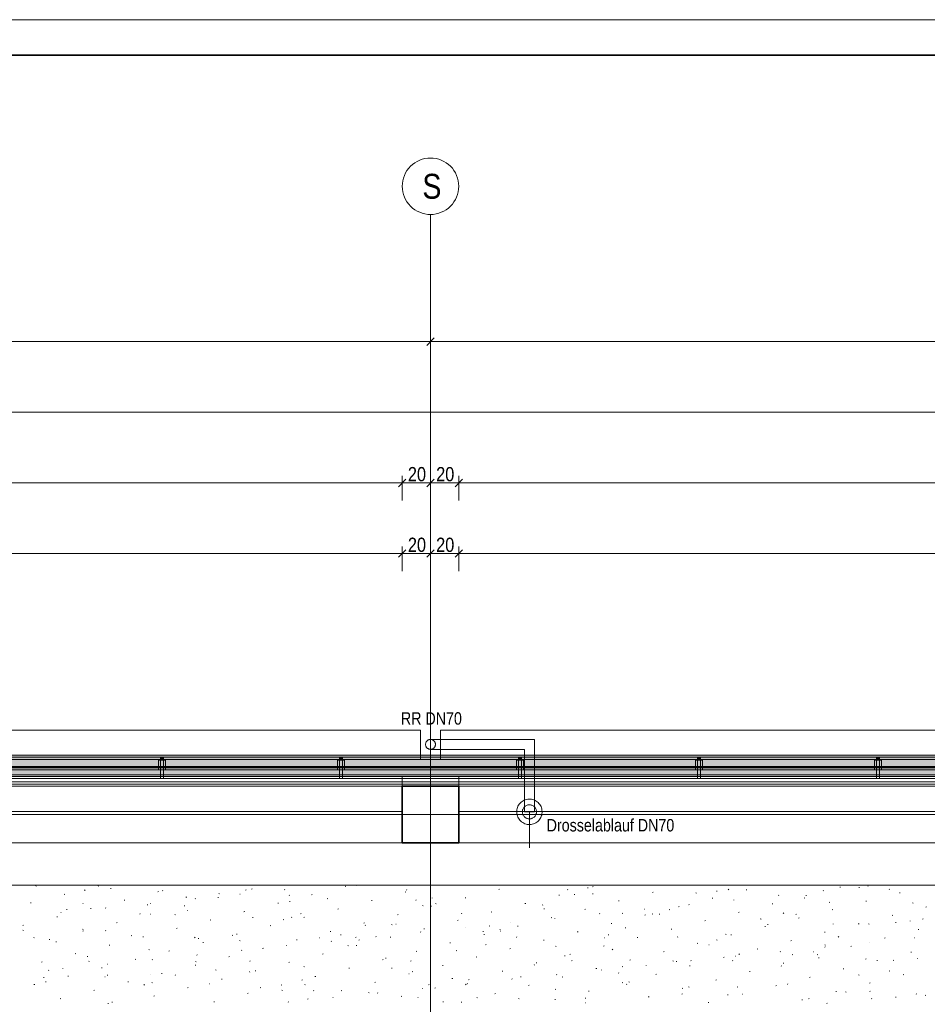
# Model space of a CAD drawing. Extents: x -743 to 300, y 62 to 1112.
# Tile 129 of 179: x -363 to -235, y 973 to 1112. Entities that reach past the tile are written whole.
import ezdxf
from ezdxf.lldxf.tags import DXFTag

# ---------------------------------------------------------------- set-up
doc = ezdxf.new("R2010")
doc.units = 0
doc.layers.get('0').update_dxf_attribs({"lineweight": 13})
for name, color, linetype, lineweight, true_color in [('30 -33 Aussenwände- 3 Aussenstützen', 7, 'Continuous', 50, 0x0000dd), ('30 -33 Aussenwände- 7 Fassade_ Elemente', 7, 'Continuous', 9, 0x00aacc), ('30 -34 Innenwände- 6 Elemente', 7, 'Continuous', 9, 0xff6633), ('30 -35 Decken- 1 Konstruktion-Träger- Stahlbeton', 7, 'Continuous', 13, 0x33aa00), ('30 -36 Dächer- 3 Dachbeläge', 7, 'Continuous', 15, 0x9999ff), ('30 -36 Dächer- 4 Dachbekleidungen', 7, 'Continuous', 9, 0xccccff), ('60- 61 allgemeine Ausstattung- 4 Terrassen', 9, 'Continuous', 9, 0x808080), ('70 -72 Beschriftung- 1 Beschriftung allgemein', 7, 'Continuous', 9, 0xff6633), ('70 -76 Bemaßung- 2 Allgemein', 9, 'Continuous', 5, 0x808080)]:
    doc.layers.add(name, color=color, linetype=linetype, lineweight=lineweight, true_color=true_color)
for name, color, linetype, lineweight in [('40 -41 Abwasser_Wasser_Gas- 1 Abwasser + sanitäre Anlagen', 7, 'Continuous', 9), ('40 -41 Abwasser_Wasser_Gas- 2 Wasser-1', 7, 'Continuous', 15), ('70 -71 Achsen- 1 Gebäudeachsen', 7, 'STRICHPUNKT2-A06CPV7LL0', 18), ('iwb_Plankopf Rahmen', 7, 'Continuous', 35), ('Keine-A06CPV7KL0', 7, 'Continuous', 9)]:
    doc.layers.add(name, color=color, linetype=linetype, lineweight=lineweight)
doc.styles.get("Standard").update_dxf_attribs({"font": 'ARIALN.TTF'})
tags = doc.linetypes.add('grob-A06CPV7GL0', pattern=[14, 3, -8, 3]).pattern_tags.tags
tags[8:9] = [DXFTag(74, 4), DXFTag(75, 0), DXFTag(340, '0'), DXFTag(46, 0.0), DXFTag(50, 0.0), DXFTag(44, 0.0), DXFTag(45, 0.0)]
tags[6:7] = [DXFTag(74, 4), DXFTag(75, 0), DXFTag(340, '0'), DXFTag(46, 0.0), DXFTag(50, 0.0), DXFTag(44, 0.0), DXFTag(45, 0.0)]
tags[4:5] = [DXFTag(74, 4), DXFTag(75, 0), DXFTag(340, '0'), DXFTag(46, 0.0), DXFTag(50, 0.0), DXFTag(44, 0.0), DXFTag(45, 0.0)]
tags = doc.linetypes.add('STRICHPUNKT2-A06CPV7LL0', pattern=[12.7, 6.35, -3.175, 0, -3.175]).pattern_tags.tags
tags[10:11] = [DXFTag(74, 4), DXFTag(75, 0), DXFTag(340, '0'), DXFTag(46, 0.0), DXFTag(50, 0.0), DXFTag(44, 0.0), DXFTag(45, 0.0)]
tags[8:9] = [DXFTag(74, 4), DXFTag(75, 0), DXFTag(340, '0'), DXFTag(46, 0.0), DXFTag(50, 0.0), DXFTag(44, 0.0), DXFTag(45, 0.0)]
tags[6:7] = [DXFTag(74, 4), DXFTag(75, 0), DXFTag(340, '0'), DXFTag(46, 0.0), DXFTag(50, 0.0), DXFTag(44, 0.0), DXFTag(45, 0.0)]
tags[4:5] = [DXFTag(74, 4), DXFTag(75, 0), DXFTag(340, '0'), DXFTag(46, 0.0), DXFTag(50, 0.0), DXFTag(44, 0.0), DXFTag(45, 0.0)]

# ---------------------------------------------------------------- blocks, each defined once
blk = doc.blocks.new('Referenz-A06CPV7ML0')
at = {"layer": '30 -33 Aussenwände- 3 Aussenstützen', "color": 0, "linetype": 'Continuous', "lineweight": 35, "ltscale": 0.35}
for p, q in [((-300.85, 1003.91), (-308.85, 1003.91)), ((-308.85, 1003.91), (-308.85, 995.91)), ((-300.85, 995.91), (-300.85, 1003.91)), ((-308.85, 995.91), (-300.85, 995.91))]:
    blk.add_line(p, q, dxfattribs=at)
at = {"layer": '30 -33 Aussenwände- 3 Aussenstützen', "color": 0, "lineweight": 9}
for p, q in [((-304.85, 1000.91), (-304.85, 998.91)), ((-305.85, 999.91), (-303.85, 999.91))]:
    blk.add_line(p, q, dxfattribs=at)
at = {"layer": '30 -33 Aussenwände- 7 Fassade_ Elemente', "color": 0, "linetype": 'Continuous', "ltscale": 0.13}
for p, q in [((-455.45, 1011.85), (-306.25, 1011.85)), ((-455.45, 1011.85), (-306.25, 1011.85)), ((-306.25, 1011.85), (-306.25, 1008.31)), ((-306.25, 1011.85), (-306.25, 1007.71)), ((-303.45, 1011.85), (-154.25, 1011.85)), ((-303.45, 1008.31), (-303.45, 1011.85)), ((-303.45, 1011.85), (-154.25, 1011.85)), ((-303.45, 1007.71), (-303.45, 1011.85)), ((-306.25, 1008.31), (-455.45, 1008.31)), ((-154.25, 1008.31), (-303.45, 1008.31)), ((-601.05, 1007.71), (76.46, 1007.71)), ((-306.25, 1007.71), (-455.45, 1007.71)), ((-154.25, 1007.71), (-303.45, 1007.71))]:
    blk.add_line(p, q, dxfattribs=at)
at = {"layer": '30 -34 Innenwände- 6 Elemente', "color": 0, "linetype": 'Continuous', "ltscale": 0.13}
for p, q in [((76.46, 1007.71), (-601.05, 1007.71)), ((-601.05, 1005.51), (76.46, 1005.51)), ((76.46, 1004.51), (-601.05, 1004.51)), ((-601.05, 1003.91), (76.46, 1003.91))]:
    blk.add_line(p, q, dxfattribs=at)
at = {"layer": '30 -35 Decken- 1 Konstruktion-Träger- Stahlbeton', "color": 0, "linetype": 'grob-A06CPV7GL0', "lineweight": -2, "ltscale": 0.13}
for p, q in [((-452.85, 1003.91), (-308.85, 1003.91)), ((-300.85, 1003.91), (-156.85, 1003.91)), ((-452.85, 1000.31), (-308.85, 1000.31)), ((-300.85, 1000.31), (-156.85, 1000.31))]:
    blk.add_line(p, q, dxfattribs=at)
at = {"layer": '30 -35 Decken- 1 Konstruktion-Träger- Stahlbeton', "color": 0, "lineweight": 35}
for p, q in [((-308.85, 1003.91), (-308.85, 1000.31)), ((-300.85, 1003.91), (-300.85, 1000.31))]:
    blk.add_line(p, q, dxfattribs=at)
at = {"layer": '30 -36 Dächer- 3 Dachbeläge', "color": 0, "linetype": 'Continuous', "ltscale": 0.15}
for p, q in [((76.46, 1008.31), (-600.45, 1008.31)), ((-600.45, 1005.31), (76.46, 1005.31))]:
    blk.add_line(p, q, dxfattribs=at)
at = {"layer": '30 -36 Dächer- 3 Dachbeläge', "color": 0, "lineweight": 9}
for p, q in [((-343.05, 1007.61), (-343.05, 1008.01)), ((-342.65, 1008.01), (-342.65, 1007.61)), ((-317.72, 1007.61), (-317.72, 1008.01)), ((-317.32, 1008.01), (-317.32, 1007.61)), ((-292.39, 1007.61), (-292.39, 1008.01)), ((-291.99, 1008.01), (-291.99, 1007.61)), ((-267.05, 1007.61), (-267.05, 1008.01)), ((-266.65, 1008.01), (-266.65, 1007.61)), ((-241.72, 1007.61), (-241.72, 1008.01)), ((-241.32, 1008.01), (-241.32, 1007.61)), ((-342.65, 1007.61), (-343.05, 1007.61)), ((-317.32, 1007.61), (-317.72, 1007.61)), ((-291.99, 1007.61), (-292.39, 1007.61)), ((-266.65, 1007.61), (-267.05, 1007.61)), ((-241.32, 1007.61), (-241.72, 1007.61))]:
    blk.add_line(p, q, dxfattribs=at)
at = {"layer": '30 -36 Dächer- 3 Dachbeläge', "color": 0, "lineweight": 0}
for points in [[(-600.45, 1005.31), (-600.45, 1008.31), (76.46, 1006.98)], [(76.46, 1006.98), (-600.45, 1008.31), (76.46, 1008.31)], [(-343.05, 1007.61), (-342.65, 1007.61), (-343.05, 1008.01)], [(-343.05, 1008.01), (-342.65, 1007.61), (-342.65, 1008.01)], [(-317.72, 1007.61), (-317.32, 1007.61), (-317.72, 1008.01)], [(-317.72, 1008.01), (-317.32, 1007.61), (-317.32, 1008.01)], [(-292.39, 1007.61), (-291.99, 1007.61), (-292.39, 1008.01)], [(-292.39, 1008.01), (-291.99, 1007.61), (-291.99, 1008.01)], [(-267.05, 1007.61), (-266.65, 1007.61), (-267.05, 1008.01)], [(-267.05, 1008.01), (-266.65, 1007.61), (-266.65, 1008.01)], [(-241.72, 1007.61), (-241.32, 1007.61), (-241.72, 1008.01)], [(-241.72, 1008.01), (-241.32, 1007.61), (-241.32, 1008.01)], [(-600.45, 1005.31), (76.46, 1006.98), (76.46, 1005.31)]]:
    blk.add_solid(points, dxfattribs=at)
at = {"layer": '30 -36 Dächer- 4 Dachbekleidungen', "color": 0, "linetype": 'Continuous', "ltscale": 0.13}
for p, q in [((76.46, 1008.01), (-600.45, 1008.01)), ((-343.35, 1006.21), (-343.35, 1007.61)), ((-343.35, 1007.61), (-343.05, 1007.61)), ((-342.65, 1007.61), (-343.05, 1007.61)), ((-343.05, 1007.61), (-343.05, 1006.21)), ((-342.65, 1006.21), (-342.65, 1007.61)), ((-342.35, 1007.61), (-342.65, 1007.61)), ((-342.35, 1006.21), (-342.35, 1007.61)), ((-318.02, 1006.21), (-318.02, 1007.61)), ((-318.02, 1007.61), (-317.72, 1007.61)), ((-317.32, 1007.61), (-317.72, 1007.61)), ((-317.72, 1007.61), (-317.72, 1006.21)), ((-317.32, 1006.21), (-317.32, 1007.61)), ((-317.02, 1007.61), (-317.32, 1007.61)), ((-317.02, 1006.21), (-317.02, 1007.61)), ((-292.69, 1006.21), (-292.69, 1007.61)), ((-292.69, 1007.61), (-292.39, 1007.61)), ((-291.99, 1007.61), (-292.39, 1007.61)), ((-292.39, 1007.61), (-292.39, 1006.21)), ((-291.99, 1006.21), (-291.99, 1007.61)), ((-291.69, 1007.61), (-291.99, 1007.61)), ((-291.69, 1006.21), (-291.69, 1007.61)), ((-267.35, 1006.21), (-267.35, 1007.61)), ((-267.35, 1007.61), (-267.05, 1007.61)), ((-266.65, 1007.61), (-267.05, 1007.61)), ((-267.05, 1007.61), (-267.05, 1006.21)), ((-266.65, 1006.21), (-266.65, 1007.61)), ((-266.35, 1007.61), (-266.65, 1007.61)), ((-266.35, 1006.21), (-266.35, 1007.61)), ((-242.02, 1006.21), (-242.02, 1007.61)), ((-242.02, 1007.61), (-241.72, 1007.61)), ((-241.32, 1007.61), (-241.72, 1007.61)), ((-241.72, 1007.61), (-241.72, 1006.21)), ((-241.32, 1006.21), (-241.32, 1007.61)), ((-241.02, 1007.61), (-241.32, 1007.61)), ((-241.02, 1006.21), (-241.02, 1007.61)), ((-600.45, 1006.21), (76.46, 1006.21)), ((-343.05, 1005.01), (-343.05, 1006.21)), ((-342.65, 1006.21), (-342.65, 1005.01)), ((-317.72, 1005.01), (-317.72, 1006.21)), ((-317.32, 1006.21), (-317.32, 1005.01)), ((-292.39, 1005.01), (-292.39, 1006.21)), ((-291.99, 1006.21), (-291.99, 1005.01)), ((-267.05, 1005.01), (-267.05, 1006.21)), ((-266.65, 1006.21), (-266.65, 1005.01)), ((-241.72, 1005.01), (-241.72, 1006.21)), ((-241.32, 1006.21), (-241.32, 1005.01)), ((76.46, 1005.01), (-600.45, 1005.01)), ((-600.45, 1004.21), (76.46, 1004.21)), ((-342.65, 1005.01), (-343.05, 1005.01)), ((-317.32, 1005.01), (-317.72, 1005.01)), ((-291.99, 1005.01), (-292.39, 1005.01)), ((-266.65, 1005.01), (-267.05, 1005.01)), ((-241.32, 1005.01), (-241.72, 1005.01))]:
    blk.add_line(p, q, dxfattribs=at)
at = {"layer": '40 -41 Abwasser_Wasser_Gas- 1 Abwasser + sanitäre Anlagen', "color": 0, "linetype": 'grob-A06CPV7GL0', "ltscale": 0.13}
for p, q in [((-290.15, 1010.53), (-304.85, 1010.53)), ((-304.85, 1010.53), (-304.85, 1009.13)), ((-290.15, 1000.29), (-290.15, 1010.53)), ((-304.85, 1009.13), (-291.55, 1009.13)), ((-291.55, 1009.13), (-291.55, 1000.29)), ((-291.55, 1001), (-291.55, 1006.35)), ((-290.15, 1001), (-290.15, 1006.35)), ((-291.55, 1000.29), (-290.15, 1000.29)), ((-290.85, 995.2), (-290.85, 1000.29))]:
    blk.add_line(p, q, dxfattribs=at)
at = {"layer": '40 -41 Abwasser_Wasser_Gas- 1 Abwasser + sanitäre Anlagen', "color": 0, "linetype": 'Continuous', "lineweight": 5, "ltscale": 0.13}
for p, q in [((-290.85, 1000.29), (-290.87, 1000.23)), ((-290.87, 1000.23), (-290.84, 1000.23)), ((-290.84, 1000.23), (-290.85, 1000.29))]:
    blk.add_line(p, q, dxfattribs=at)
at = {"layer": '40 -41 Abwasser_Wasser_Gas- 1 Abwasser + sanitäre Anlagen', "color": 0, "lineweight": 0}
for points in [[(-290.85, 1000.29), (-290.87, 1000.23), (-290.85, 1000.23)], [(-290.85, 1000.29), (-290.85, 1000.23), (-290.84, 1000.23)]]:
    blk.add_solid(points, dxfattribs=at)
at = {"layer": '40 -41 Abwasser_Wasser_Gas- 2 Wasser-1', "color": 0, "linetype": 'Continuous', "ltscale": 0.15}
for p, q in [((-305.55, 1009.92), (-305.53, 1009.99)), ((-305.55, 1009.92), (-305.53, 1009.99)), ((-305.55, 1009.85), (-305.55, 1009.92)), ((-305.55, 1009.85), (-305.55, 1009.92)), ((-305.55, 1009.79), (-305.55, 1009.85)), ((-305.55, 1009.79), (-305.55, 1009.85)), ((-305.54, 1009.72), (-305.55, 1009.79)), ((-305.54, 1009.72), (-305.55, 1009.79)), ((-305.53, 1009.65), (-305.54, 1009.72)), ((-305.53, 1009.65), (-305.54, 1009.72)), ((-305.53, 1009.99), (-305.51, 1010.06)), ((-305.53, 1009.99), (-305.51, 1010.06)), ((-305.51, 1009.59), (-305.53, 1009.65)), ((-305.51, 1009.59), (-305.53, 1009.65)), ((-305.51, 1010.06), (-305.49, 1010.12)), ((-305.51, 1010.06), (-305.49, 1010.12)), ((-305.48, 1009.52), (-305.51, 1009.59)), ((-305.48, 1009.52), (-305.51, 1009.59)), ((-305.49, 1010.12), (-305.46, 1010.18)), ((-305.49, 1010.12), (-305.46, 1010.18)), ((-305.45, 1009.46), (-305.48, 1009.52)), ((-305.45, 1009.46), (-305.48, 1009.52)), ((-305.46, 1010.18), (-305.42, 1010.24)), ((-305.46, 1010.18), (-305.42, 1010.24)), ((-305.41, 1009.41), (-305.45, 1009.46)), ((-305.41, 1009.41), (-305.45, 1009.46)), ((-305.42, 1010.24), (-305.38, 1010.29)), ((-305.42, 1010.24), (-305.38, 1010.29)), ((-305.36, 1009.35), (-305.41, 1009.41)), ((-305.36, 1009.35), (-305.41, 1009.41)), ((-305.38, 1010.29), (-305.33, 1010.34)), ((-305.38, 1010.29), (-305.33, 1010.34)), ((-305.31, 1009.31), (-305.36, 1009.35)), ((-305.31, 1009.31), (-305.36, 1009.35)), ((-305.33, 1010.34), (-305.28, 1010.39)), ((-305.33, 1010.34), (-305.28, 1010.39)), ((-305.26, 1009.26), (-305.31, 1009.31)), ((-305.26, 1009.26), (-305.31, 1009.31)), ((-305.28, 1010.39), (-305.22, 1010.43)), ((-305.28, 1010.39), (-305.22, 1010.43)), ((-305.2, 1009.23), (-305.26, 1009.26)), ((-305.2, 1009.23), (-305.26, 1009.26)), ((-305.22, 1010.43), (-305.16, 1010.46)), ((-305.22, 1010.43), (-305.16, 1010.46)), ((-305.14, 1009.19), (-305.2, 1009.23)), ((-305.14, 1009.19), (-305.2, 1009.23)), ((-305.16, 1010.46), (-305.1, 1010.49)), ((-305.16, 1010.46), (-305.1, 1010.49)), ((-305.1, 1010.49), (-305.03, 1010.51)), ((-305.1, 1010.49), (-305.03, 1010.51)), ((-305.03, 1010.51), (-304.97, 1010.52)), ((-305.03, 1010.51), (-304.97, 1010.52)), ((-304.97, 1010.52), (-304.9, 1010.53)), ((-304.97, 1010.52), (-304.9, 1010.53)), ((-304.9, 1010.53), (-304.83, 1010.53)), ((-304.9, 1010.53), (-304.83, 1010.53)), ((-304.83, 1010.53), (-304.76, 1010.53)), ((-304.83, 1010.53), (-304.76, 1010.53)), ((-304.76, 1010.53), (-304.69, 1010.51)), ((-304.76, 1010.53), (-304.69, 1010.51)), ((-304.69, 1010.51), (-304.63, 1010.49)), ((-304.69, 1010.51), (-304.63, 1010.49)), ((-304.63, 1010.49), (-304.56, 1010.47)), ((-304.63, 1010.49), (-304.56, 1010.47)), ((-304.56, 1010.47), (-304.5, 1010.44)), ((-304.56, 1010.47), (-304.5, 1010.44)), ((-304.48, 1009.24), (-304.54, 1009.2)), ((-304.48, 1009.24), (-304.54, 1009.2)), ((-304.5, 1010.44), (-304.44, 1010.4)), ((-304.5, 1010.44), (-304.44, 1010.4)), ((-304.43, 1009.28), (-304.48, 1009.24)), ((-304.43, 1009.28), (-304.48, 1009.24)), ((-304.44, 1010.4), (-304.39, 1010.36)), ((-304.44, 1010.4), (-304.39, 1010.36)), ((-304.37, 1009.32), (-304.43, 1009.28)), ((-304.37, 1009.32), (-304.43, 1009.28)), ((-304.39, 1010.36), (-304.34, 1010.31)), ((-304.39, 1010.36), (-304.34, 1010.31)), ((-304.33, 1009.37), (-304.37, 1009.32)), ((-304.33, 1009.37), (-304.37, 1009.32)), ((-304.34, 1010.31), (-304.3, 1010.26)), ((-304.34, 1010.31), (-304.3, 1010.26)), ((-304.28, 1009.42), (-304.33, 1009.37)), ((-304.28, 1009.42), (-304.33, 1009.37)), ((-304.3, 1010.26), (-304.26, 1010.2)), ((-304.3, 1010.26), (-304.26, 1010.2)), ((-304.25, 1009.48), (-304.28, 1009.42)), ((-304.25, 1009.48), (-304.28, 1009.42)), ((-304.26, 1010.2), (-304.22, 1010.14)), ((-304.26, 1010.2), (-304.22, 1010.14)), ((-304.21, 1009.54), (-304.25, 1009.48)), ((-304.21, 1009.54), (-304.25, 1009.48)), ((-304.22, 1010.14), (-304.2, 1010.08)), ((-304.22, 1010.14), (-304.2, 1010.08)), ((-304.19, 1009.61), (-304.21, 1009.54)), ((-304.19, 1009.61), (-304.21, 1009.54)), ((-304.2, 1010.08), (-304.18, 1010.01)), ((-304.2, 1010.08), (-304.18, 1010.01)), ((-304.17, 1009.67), (-304.19, 1009.61)), ((-304.17, 1009.67), (-304.19, 1009.61)), ((-304.18, 1010.01), (-304.16, 1009.95)), ((-304.18, 1010.01), (-304.16, 1009.95)), ((-304.16, 1009.74), (-304.17, 1009.67)), ((-304.16, 1009.74), (-304.17, 1009.67)), ((-304.16, 1009.95), (-304.15, 1009.88)), ((-304.16, 1009.95), (-304.15, 1009.88)), ((-304.15, 1009.81), (-304.16, 1009.74)), ((-304.15, 1009.81), (-304.16, 1009.74)), ((-304.15, 1009.88), (-304.15, 1009.81)), ((-304.15, 1009.88), (-304.15, 1009.81)), ((-305.08, 1009.17), (-305.14, 1009.19)), ((-305.08, 1009.17), (-305.14, 1009.19)), ((-305.01, 1009.15), (-305.08, 1009.17)), ((-305.01, 1009.15), (-305.08, 1009.17)), ((-304.94, 1009.14), (-305.01, 1009.15)), ((-304.94, 1009.14), (-305.01, 1009.15)), ((-304.87, 1009.13), (-304.94, 1009.14)), ((-304.87, 1009.13), (-304.94, 1009.14)), ((-304.81, 1009.13), (-304.87, 1009.13)), ((-304.81, 1009.13), (-304.87, 1009.13)), ((-304.74, 1009.14), (-304.81, 1009.13)), ((-304.74, 1009.14), (-304.81, 1009.13)), ((-304.67, 1009.16), (-304.74, 1009.14)), ((-304.67, 1009.16), (-304.74, 1009.14)), ((-304.61, 1009.18), (-304.67, 1009.16)), ((-304.61, 1009.18), (-304.67, 1009.16)), ((-304.54, 1009.2), (-304.61, 1009.18)), ((-304.54, 1009.2), (-304.61, 1009.18)), ((-292.54, 1000.92), (-292.59, 1000.75)), ((-292.47, 1001.08), (-292.54, 1000.92)), ((-292.38, 1001.24), (-292.47, 1001.08)), ((-292.28, 1001.38), (-292.38, 1001.24)), ((-292.17, 1001.52), (-292.28, 1001.38)), ((-292.04, 1001.64), (-292.17, 1001.52)), ((-291.9, 1001.75), (-292.04, 1001.64)), ((-291.75, 1001.85), (-291.9, 1001.75)), ((-291.59, 1001.93), (-291.75, 1001.85)), ((-291.65, 1000.9), (-291.7, 1000.82)), ((-291.58, 1000.97), (-291.65, 1000.9)), ((-291.43, 1001.99), (-291.59, 1001.93)), ((-291.51, 1001.04), (-291.58, 1000.97)), ((-291.43, 1001.1), (-291.51, 1001.04)), ((-291.26, 1002.04), (-291.43, 1001.99)), ((-291.35, 1001.15), (-291.43, 1001.1)), ((-291.26, 1001.2), (-291.35, 1001.15)), ((-291.09, 1002.07), (-291.26, 1002.04)), ((-291.17, 1001.23), (-291.26, 1001.2)), ((-291.08, 1001.26), (-291.17, 1001.23)), ((-290.91, 1002.09), (-291.09, 1002.07)), ((-290.98, 1001.28), (-291.08, 1001.26)), ((-290.88, 1001.29), (-290.98, 1001.28)), ((-290.73, 1002.08), (-290.91, 1002.09)), ((-290.79, 1001.29), (-290.88, 1001.29)), ((-290.69, 1001.27), (-290.79, 1001.29)), ((-290.56, 1002.06), (-290.73, 1002.08)), ((-290.59, 1001.25), (-290.69, 1001.27)), ((-290.5, 1001.22), (-290.59, 1001.25)), ((-290.39, 1002.03), (-290.56, 1002.06)), ((-290.41, 1001.18), (-290.5, 1001.22)), ((-290.32, 1001.14), (-290.41, 1001.18)), ((-290.22, 1001.97), (-290.39, 1002.03)), ((-290.24, 1001.08), (-290.32, 1001.14)), ((-290.17, 1001.02), (-290.24, 1001.08)), ((-290.06, 1001.9), (-290.22, 1001.97)), ((-290.1, 1000.95), (-290.17, 1001.02)), ((-290.04, 1000.87), (-290.1, 1000.95)), ((-289.9, 1001.82), (-290.06, 1001.9)), ((-289.99, 1000.79), (-290.04, 1000.87)), ((-289.76, 1001.72), (-289.9, 1001.82)), ((-289.62, 1001.6), (-289.76, 1001.72)), ((-289.5, 1001.47), (-289.62, 1001.6)), ((-289.39, 1001.34), (-289.5, 1001.47)), ((-289.29, 1001.19), (-289.39, 1001.34)), ((-289.21, 1001.03), (-289.29, 1001.19)), ((-289.15, 1000.87), (-289.21, 1001.03)), ((-289.1, 1000.7), (-289.15, 1000.87)), ((-292.63, 1000.58), (-292.65, 1000.41)), ((-292.65, 1000.41), (-292.65, 1000.23)), ((-292.65, 1000.23), (-292.64, 1000.05)), ((-292.64, 1000.05), (-292.6, 999.88)), ((-292.59, 1000.75), (-292.63, 1000.58)), ((-292.6, 999.88), (-292.56, 999.71)), ((-292.56, 999.71), (-292.49, 999.54)), ((-292.49, 999.54), (-292.41, 999.39)), ((-291.84, 1000.45), (-291.85, 1000.35)), ((-291.85, 1000.35), (-291.85, 1000.25)), ((-291.85, 1000.25), (-291.84, 1000.16)), ((-291.82, 1000.55), (-291.84, 1000.45)), ((-291.84, 1000.16), (-291.83, 1000.06)), ((-291.83, 1000.06), (-291.8, 999.97)), ((-291.79, 1000.64), (-291.82, 1000.55)), ((-291.8, 999.97), (-291.76, 999.87)), ((-291.75, 1000.73), (-291.79, 1000.64)), ((-291.76, 999.87), (-291.72, 999.79)), ((-291.7, 1000.82), (-291.75, 1000.73)), ((-291.72, 999.79), (-291.66, 999.71)), ((-291.66, 999.71), (-291.6, 999.63)), ((-291.6, 999.63), (-291.54, 999.56)), ((-291.54, 999.56), (-291.46, 999.49)), ((-291.46, 999.49), (-291.38, 999.44)), ((-290.85, 1000.29), (-290.85, 996.45)), ((-290.35, 999.42), (-290.27, 999.47)), ((-290.27, 999.47), (-290.19, 999.54)), ((-290.19, 999.54), (-290.12, 999.6)), ((-290.12, 999.6), (-290.06, 999.68)), ((-290.06, 999.68), (-290, 999.76)), ((-290, 999.76), (-289.96, 999.85)), ((-289.94, 1000.7), (-289.99, 1000.79)), ((-289.96, 999.85), (-289.92, 999.94)), ((-289.9, 1000.61), (-289.94, 1000.7)), ((-289.92, 999.94), (-289.89, 1000.03)), ((-289.88, 1000.51), (-289.9, 1000.61)), ((-289.89, 1000.03), (-289.87, 1000.12)), ((-289.86, 1000.42), (-289.88, 1000.51)), ((-289.87, 1000.12), (-289.85, 1000.22)), ((-289.85, 1000.32), (-289.86, 1000.42)), ((-289.85, 1000.22), (-289.85, 1000.32)), ((-289.32, 999.34), (-289.24, 999.49)), ((-289.24, 999.49), (-289.17, 999.65)), ((-289.17, 999.65), (-289.11, 999.82)), ((-289.11, 999.82), (-289.08, 999.99)), ((-289.07, 1000.52), (-289.1, 1000.7)), ((-289.08, 999.99), (-289.06, 1000.17)), ((-289.05, 1000.35), (-289.07, 1000.52)), ((-289.06, 1000.17), (-289.05, 1000.35)), ((-292.41, 999.39), (-292.32, 999.24)), ((-292.32, 999.24), (-292.21, 999.1)), ((-292.21, 999.1), (-292.08, 998.97)), ((-292.08, 998.97), (-291.95, 998.86)), ((-291.95, 998.86), (-291.8, 998.76)), ((-291.8, 998.76), (-291.65, 998.67)), ((-291.65, 998.67), (-291.49, 998.6)), ((-291.49, 998.6), (-291.32, 998.55)), ((-291.38, 999.44), (-291.29, 999.39)), ((-291.32, 998.55), (-291.15, 998.51)), ((-291.29, 999.39), (-291.2, 999.35)), ((-291.2, 999.35), (-291.11, 999.32)), ((-291.15, 998.51), (-290.97, 998.49)), ((-291.11, 999.32), (-291.01, 999.3)), ((-291.01, 999.3), (-290.92, 999.29)), ((-290.97, 998.49), (-290.79, 998.49)), ((-290.92, 999.29), (-290.82, 999.29)), ((-290.82, 999.29), (-290.72, 999.3)), ((-290.79, 998.49), (-290.62, 998.5)), ((-290.72, 999.3), (-290.62, 999.31)), ((-290.62, 999.31), (-290.53, 999.34)), ((-290.62, 998.5), (-290.44, 998.53)), ((-290.53, 999.34), (-290.44, 999.38)), ((-290.44, 999.38), (-290.35, 999.42)), ((-290.44, 998.53), (-290.27, 998.58)), ((-290.27, 998.58), (-290.11, 998.65)), ((-290.11, 998.65), (-289.95, 998.73)), ((-289.95, 998.73), (-289.8, 998.82)), ((-289.8, 998.82), (-289.67, 998.93)), ((-289.67, 998.93), (-289.54, 999.06)), ((-289.54, 999.06), (-289.42, 999.19)), ((-289.42, 999.19), (-289.32, 999.34))]:
    blk.add_line(p, q, dxfattribs=at)
at = {"layer": '40 -41 Abwasser_Wasser_Gas- 2 Wasser-1', "color": 0, "linetype": 'Continuous', "lineweight": 9, "ltscale": 0.13}
for p, q in [((-596.91, 995.91), (76.46, 995.91)), ((76.46, 989.91), (-596.91, 989.91))]:
    blk.add_line(p, q, dxfattribs=at)
at = {"layer": '60- 61 allgemeine Ausstattung- 4 Terrassen', "color": 0, "linetype": 'grob-A06CPV7GL0', "lineweight": 50, "ltscale": 0.5}
blk.add_line((-601.05, 1006.61), (76.46, 1006.61), dxfattribs=at)
at = {"layer": '60- 61 allgemeine Ausstattung- 4 Terrassen', "color": 0}
for p, q in [((-452.85, 1005.31), (-308.85, 1005.31)), ((-308.85, 1005.31), (-308.85, 995.91)), ((-300.85, 1005.31), (-156.85, 1005.31)), ((-300.85, 995.91), (-300.85, 1005.31)), ((-308.85, 995.91), (-452.85, 995.91)), ((-156.85, 995.91), (-300.85, 995.91)), ((-360.65, 989.81), (-360.73, 989.76)), ((-351.91, 989.78), (-351.82, 989.8)), ((-316.92, 989.73), (-316.83, 989.75)), ((-315.39, 989.9), (-315.3, 989.87)), ((-242.91, 989.74), (-242.94, 989.78)), ((-239.01, 989.9), (-238.97, 989.9)), ((-356.69, 988.59), (-356.59, 988.61)), ((-353.73, 989.22), (-353.8, 989.15)), ((-350.14, 989.45), (-350.05, 989.41)), ((-343.43, 988.97), (-343.34, 988.99)), ((-342.72, 989.14), (-342.8, 989.09)), ((-334.81, 988.73), (-334.72, 988.69)), ((-331.8, 988.61), (-331.83, 988.65)), ((-330.96, 989.25), (-331.03, 989.18)), ((-330.18, 989.35), (-330.08, 989.37)), ((-325.47, 989.26), (-325.5, 989.3)), ((-324.79, 988.48), (-324.87, 988.42)), ((-321.7, 988.54), (-321.6, 988.56)), ((-308.44, 988.91), (-308.34, 988.94)), ((-308.18, 989.27), (-308.26, 989.2)), ((-295.18, 989.29), (-295.09, 989.32)), ((-286.7, 988.48), (-286.61, 988.51)), ((-285.41, 989.29), (-285.48, 989.23)), ((-284.47, 988.54), (-284.48, 988.62)), ((-282.62, 989.54), (-282.53, 989.51)), ((-281.93, 989.67), (-281.83, 989.7)), ((-281.91, 988.7), (-281.82, 988.67)), ((-273.45, 988.86), (-273.35, 988.89)), ((-267.29, 988.82), (-267.2, 988.79)), ((-264.32, 989.03), (-264.33, 989.11)), ((-262.64, 989.32), (-262.71, 989.25)), ((-260.19, 989.24), (-260.1, 989.26)), ((-255.57, 988.44), (-255.6, 988.48)), ((-251.71, 988.43), (-251.61, 988.45)), ((-249.24, 989.09), (-249.27, 989.13)), ((-246.93, 989.62), (-246.84, 989.64)), ((-244.18, 989.52), (-244.19, 989.6)), ((-239.87, 989.34), (-239.94, 989.28)), ((-238.45, 988.81), (-238.36, 988.83)), ((-361.46, 987.4), (-361.37, 987.42)), ((-354.04, 987.3), (-353.99, 987.3)), ((-348.21, 987.78), (-348.11, 987.8)), ((-344.9, 987.06), (-344.91, 987.15)), ((-344.46, 987.32), (-344.49, 987.35)), ((-339.73, 986.97), (-339.63, 986.99)), ((-339.46, 988.22), (-339.36, 988.19)), ((-338.13, 987.96), (-338.16, 988)), ((-334.95, 988.16), (-334.86, 988.18)), ((-326.47, 987.34), (-326.38, 987.37)), ((-324.76, 987.56), (-324.76, 987.64)), ((-319.48, 988.01), (-319.39, 987.97)), ((-313.22, 987.72), (-313.12, 987.75)), ((-306.86, 987.81), (-306.94, 987.75)), ((-305.98, 987.02), (-305.89, 986.99)), ((-304.73, 986.91), (-304.64, 986.94)), ((-304.61, 988.05), (-304.62, 988.13)), ((-304.15, 987.29), (-304.06, 987.26)), ((-299.96, 988.1), (-299.86, 988.13)), ((-291.48, 987.29), (-291.38, 987.32)), ((-288.93, 987.14), (-289.01, 987.08)), ((-278.22, 987.67), (-278.13, 987.69)), ((-268.23, 987.14), (-268.27, 987.18)), ((-264.97, 988.05), (-264.87, 988.07)), ((-261.9, 987.79), (-261.93, 987.83)), ((-256.48, 987.24), (-256.39, 987.26)), ((-251.96, 988.11), (-251.87, 988.07)), ((-248.43, 987.5), (-248.34, 987.47)), ((-243.23, 987.62), (-243.13, 987.64)), ((-236.63, 987.39), (-236.54, 987.35)), ((-357.12, 986.02), (-357.16, 986.05)), ((-356.35, 986.48), (-356.26, 986.44)), ((-352.98, 986.59), (-352.89, 986.61)), ((-350.79, 986.67), (-350.83, 986.7)), ((-345.94, 985.88), (-346.01, 985.81)), ((-344.5, 985.78), (-344.41, 985.8)), ((-341.02, 985.76), (-340.93, 985.72)), ((-339.27, 986.33), (-339.23, 986.33)), ((-331.25, 986.15), (-331.15, 986.18)), ((-323.17, 985.9), (-323.24, 985.83)), ((-317.99, 986.53), (-317.89, 986.56)), ((-309.51, 985.72), (-309.41, 985.75)), ((-300.4, 985.93), (-300.47, 985.86)), ((-296.25, 986.1), (-296.16, 986.12)), ((-288.83, 986.57), (-288.73, 986.54)), ((-283, 986.48), (-282.9, 986.5)), ((-280.9, 985.85), (-280.93, 985.88)), ((-277.63, 985.95), (-277.7, 985.88)), ((-274.56, 986.49), (-274.6, 986.53)), ((-274.52, 985.67), (-274.42, 985.69)), ((-273.5, 985.86), (-273.4, 985.82)), ((-272.5, 985.82), (-272.41, 985.8)), ((-270.99, 986.47), (-271.08, 986.42)), ((-269.74, 986.86), (-269.65, 986.88)), ((-261.26, 986.05), (-261.16, 986.07)), ((-254.85, 985.97), (-254.93, 985.91)), ((-253.06, 985.8), (-253.14, 985.75)), ((-248, 986.43), (-247.91, 986.45)), ((-239.52, 985.62), (-239.43, 985.64)), ((-234.75, 986.81), (-234.65, 986.83)), ((-362.53, 984.21), (-362.44, 984.23)), ((-357.76, 985.4), (-357.66, 985.42)), ((-349.28, 984.58), (-349.18, 984.61)), ((-336.02, 984.96), (-335.93, 984.99)), ((-330.05, 985.35), (-329.95, 985.32)), ((-327.54, 984.15), (-327.45, 984.18)), ((-325.69, 985.04), (-325.6, 985)), ((-324.51, 985.36), (-324.46, 985.35)), ((-322.77, 985.34), (-322.67, 985.37)), ((-314.28, 984.53), (-314.19, 984.56)), ((-314.09, 984.22), (-314.07, 984.18)), ((-310.36, 984.32), (-310.27, 984.29)), ((-309.74, 984.38), (-309.7, 984.38)), ((-301.03, 984.91), (-300.93, 984.93)), ((-296.57, 984.15), (-296.47, 984.12)), ((-293.56, 984.55), (-293.59, 984.58)), ((-287.77, 985.29), (-287.68, 985.31)), ((-287.23, 985.2), (-287.26, 985.23)), ((-279.29, 984.48), (-279.2, 984.5)), ((-266.03, 984.86), (-265.94, 984.88)), ((-258.17, 985.14), (-258.07, 985.1)), ((-257.09, 984.3), (-257.1, 984.38)), ((-252.78, 985.24), (-252.68, 985.26)), ((-247.88, 984.42), (-247.87, 984.38)), ((-244.3, 984.42), (-244.2, 984.45)), ((-242.84, 984.42), (-242.75, 984.38)), ((-239.02, 984.62), (-238.93, 984.6)), ((-236.95, 984.79), (-236.96, 984.87)), ((-235.13, 985.13), (-235.21, 985.08)), ((-362.55, 983.51), (-362.46, 983.47)), ((-354.11, 983.67), (-354.02, 983.64)), ((-354.05, 983.39), (-353.96, 983.42)), ((-350.78, 983.5), (-350.86, 983.44)), ((-347.22, 982.79), (-347.13, 982.75)), ((-340.8, 983.77), (-340.7, 983.8)), ((-332.85, 982.83), (-332.93, 982.77)), ((-332.32, 982.96), (-332.22, 982.99)), ((-319.06, 983.34), (-318.96, 983.36)), ((-317.53, 982.82), (-317.54, 982.91)), ((-306.22, 983.25), (-306.25, 983.28)), ((-305.8, 983.72), (-305.71, 983.74)), ((-299.89, 983.9), (-299.92, 983.93)), ((-297.38, 983.31), (-297.39, 983.4)), ((-297.32, 982.91), (-297.23, 982.93)), ((-295.03, 983.61), (-294.94, 983.57)), ((-294.98, 983.41), (-294.94, 983.4)), ((-292.55, 984.1), (-292.45, 984.12)), ((-284.07, 983.29), (-283.97, 983.31)), ((-279.7, 982.89), (-279.61, 982.85)), ((-277.24, 983.8), (-277.25, 983.89)), ((-270.81, 983.67), (-270.71, 983.69)), ((-263.09, 982.95), (-262.99, 982.92)), ((-262.33, 982.86), (-262.23, 982.88)), ((-257.55, 984.05), (-257.46, 984.07)), ((-249.07, 983.23), (-248.98, 983.26)), ((-235.82, 983.61), (-235.72, 983.64)), ((-360.93, 982.51), (-361, 982.44)), ((-358.83, 982.2), (-358.73, 982.23)), ((-357.81, 981.84), (-357.82, 981.93)), ((-350.35, 981.39), (-350.25, 981.42)), ((-345.57, 982.58), (-345.48, 982.61)), ((-338.15, 982.53), (-338.23, 982.47)), ((-337.67, 982.33), (-337.68, 982.42)), ((-337.09, 981.77), (-337, 981.79)), ((-331.89, 982.07), (-331.8, 982.04)), ((-323.83, 982.15), (-323.74, 982.17)), ((-320.63, 982.47), (-320.54, 982.44)), ((-318.88, 981.95), (-318.92, 981.99)), ((-316.56, 981.35), (-316.47, 981.32)), ((-315.38, 982.56), (-315.45, 982.49)), ((-315.35, 981.34), (-315.26, 981.36)), ((-314.92, 982.16), (-315, 982.11)), ((-312.55, 982.6), (-312.58, 982.63)), ((-310.58, 982.53), (-310.48, 982.55)), ((-302.1, 981.72), (-302, 981.74)), ((-296.99, 981.49), (-297.07, 981.44)), ((-292.61, 982.58), (-292.68, 982.51)), ((-288.84, 982.1), (-288.75, 982.12)), ((-280.22, 982.43), (-280.17, 982.43)), ((-275.59, 982.48), (-275.49, 982.5)), ((-269.84, 982.61), (-269.91, 982.54)), ((-267.1, 981.66), (-267.01, 981.69)), ((-265.45, 981.46), (-265.41, 981.46)), ((-264.37, 982.17), (-264.28, 982.13)), ((-253.85, 982.04), (-253.75, 982.07)), ((-249.04, 981.45), (-248.95, 981.41)), ((-247.07, 982.63), (-247.14, 982.56)), ((-242.65, 981.78), (-242.69, 981.81)), ((-240.59, 982.42), (-240.5, 982.45)), ((-236.32, 982.43), (-236.36, 982.46)), ((-355.12, 980.2), (-355.03, 980.23)), ((-344.7, 980.79), (-344.61, 980.76)), ((-341.87, 980.58), (-341.77, 980.6)), ((-337.88, 980), (-337.91, 980.04)), ((-331.54, 980.65), (-331.58, 980.69)), ((-328.61, 980.96), (-328.51, 980.98)), ((-325.21, 981.3), (-325.25, 981.34)), ((-320.13, 980.15), (-320.03, 980.17)), ((-306.87, 980.53), (-306.78, 980.55)), ((-301.23, 980.64), (-301.14, 980.6)), ((-293.62, 980.91), (-293.52, 980.93)), ((-287.15, 981.27), (-287.06, 981.24)), ((-285.14, 980.09), (-285.04, 980.12)), ((-280.36, 981.29), (-280.26, 981.31)), ((-279.06, 980.83), (-279.14, 980.77)), ((-271.88, 980.47), (-271.78, 980.5)), ((-261.13, 980.16), (-261.21, 980.1)), ((-258.62, 980.85), (-258.53, 980.88)), ((-255.32, 980.48), (-255.35, 980.52)), ((-253.68, 980.07), (-253.58, 980.04)), ((-250.69, 980.48), (-250.64, 980.48)), ((-250.14, 980.04), (-250.05, 980.07)), ((-248.98, 981.13), (-249.02, 981.16)), ((-245.37, 981.23), (-245.27, 981.26)), ((-236.89, 980.42), (-236.79, 980.44)), ((-359.9, 979.01), (-359.8, 979.03)), ((-353.43, 979.82), (-353.33, 979.79)), ((-353.14, 979.16), (-353.21, 979.1)), ((-350.54, 978.7), (-350.57, 978.74)), ((-346.64, 979.39), (-346.55, 979.41)), ((-344.21, 979.35), (-344.24, 979.39)), ((-338.16, 978.58), (-338.06, 978.6)), ((-338.1, 979.1), (-338, 979.07)), ((-333.38, 979.77), (-333.29, 979.79)), ((-330.37, 979.19), (-330.44, 979.12)), ((-324.9, 978.96), (-324.81, 978.98)), ((-311.65, 979.34), (-311.55, 979.36)), ((-311.22, 979.59), (-311.13, 979.56)), ((-307.6, 979.21), (-307.67, 979.15)), ((-298.39, 979.72), (-298.3, 979.74)), ((-290.15, 978.58), (-290.16, 978.67)), ((-289.91, 978.9), (-289.81, 978.93)), ((-285.9, 979.92), (-285.81, 979.88)), ((-284.82, 979.24), (-284.9, 979.17)), ((-276.65, 979.28), (-276.56, 979.31)), ((-274.31, 978.53), (-274.34, 978.57)), ((-270.57, 979.2), (-270.48, 979.16)), ((-270.01, 979.07), (-270.02, 979.16)), ((-267.98, 979.18), (-268.01, 979.22)), ((-263.4, 979.66), (-263.3, 979.69)), ((-262.05, 979.26), (-262.13, 979.19)), ((-261.65, 979.83), (-261.68, 979.87)), ((-254.92, 978.85), (-254.82, 978.88)), ((-249.87, 979.56), (-249.87, 979.65)), ((-243.19, 979.49), (-243.27, 979.43)), ((-241.66, 979.23), (-241.57, 979.25)), ((-239.28, 979.29), (-239.35, 979.22)), ((-235.92, 979.51), (-235.88, 979.51)), ((-358.85, 977.85), (-358.93, 977.8)), ((-356.87, 978.05), (-356.9, 978.09)), ((-351.42, 978.2), (-351.32, 978.22)), ((-350.59, 977.11), (-350.59, 977.2)), ((-344.43, 977.28), (-344.41, 977.24)), ((-342.93, 977.39), (-342.84, 977.41)), ((-340.92, 977.19), (-341, 977.13)), ((-335.29, 977.91), (-335.19, 977.88)), ((-330.44, 977.6), (-330.45, 977.69)), ((-329.68, 977.77), (-329.58, 977.79)), ((-322.77, 978.39), (-322.67, 978.35)), ((-316.42, 978.15), (-316.33, 978.17)), ((-310.3, 978.09), (-310.31, 978.18)), ((-307.94, 977.33), (-307.85, 977.36)), ((-307.44, 977.67), (-307.35, 977.63)), ((-303.17, 978.53), (-303.07, 978.55)), ((-294.69, 977.71), (-294.59, 977.74)), ((-286.97, 977.23), (-287, 977.27)), ((-281.43, 978.09), (-281.33, 978.12)), ((-280.64, 977.88), (-280.67, 977.92)), ((-278.22, 977.48), (-278.21, 977.43)), ((-277.74, 978.39), (-277.65, 978.36)), ((-272.95, 977.28), (-272.85, 977.31)), ((-268.17, 978.47), (-268.08, 978.5)), ((-259.69, 977.66), (-259.6, 977.68)), ((-255.24, 978.48), (-255.15, 978.44)), ((-246.44, 978.04), (-246.34, 978.06)), ((-244.26, 977.19), (-244.17, 977.16)), ((-239.91, 977.76), (-239.82, 977.73)), ((-237.95, 977.23), (-237.86, 977.25)), ((-360.97, 975.82), (-360.87, 975.84)), ((-359.63, 976.85), (-359.54, 976.82)), ((-359.35, 976.23), (-359.26, 976.21)), ((-356.19, 977.01), (-356.1, 977.03)), ((-350.95, 976.91), (-350.91, 976.91)), ((-347.71, 976.2), (-347.61, 976.22)), ((-345.35, 975.82), (-345.42, 975.75)), ((-344.3, 976.14), (-344.21, 976.1)), ((-336.19, 975.94), (-336.14, 975.94)), ((-334.45, 976.58), (-334.36, 976.6)), ((-325.97, 975.77), (-325.88, 975.79)), ((-322.98, 976.52), (-323.06, 976.46)), ((-322.58, 975.84), (-322.65, 975.78)), ((-321.2, 976.96), (-321.1, 976.98)), ((-312.72, 976.14), (-312.62, 976.17)), ((-305.05, 975.85), (-305.13, 975.79)), ((-301.81, 976.71), (-301.71, 976.68)), ((-299.81, 975.87), (-299.88, 975.8)), ((-299.63, 975.93), (-299.67, 975.97)), ((-299.46, 976.52), (-299.36, 976.55)), ((-293.3, 976.58), (-293.34, 976.62)), ((-292.11, 976.95), (-292.02, 976.91)), ((-286.2, 976.9), (-286.11, 976.93)), ((-277.72, 976.09), (-277.63, 976.11)), ((-277.04, 975.89), (-277.11, 975.83)), ((-276.78, 976.23), (-276.69, 976.19)), ((-264.47, 976.47), (-264.37, 976.49)), ((-254.27, 975.92), (-254.34, 975.85)), ((-251.21, 976.85), (-251.12, 976.87)), ((-242.73, 976.04), (-242.63, 976.06)), ((-352.49, 975.01), (-352.39, 975.03)), ((-339.23, 975.39), (-339.13, 975.41)), ((-330.75, 974.57), (-330.65, 974.6)), ((-328.97, 975.42), (-328.88, 975.38)), ((-325.87, 975.03), (-325.78, 975.01)), ((-321.42, 974.97), (-321.38, 974.96)), ((-317.49, 974.95), (-317.4, 974.98)), ((-313.64, 974.7), (-313.55, 974.66)), ((-312.3, 974.63), (-312.33, 974.67)), ((-305.97, 975.28), (-306, 975.32)), ((-304.24, 975.33), (-304.14, 975.36)), ((-295.75, 974.52), (-295.66, 974.55)), ((-290.98, 975.71), (-290.88, 975.74)), ((-287.12, 975.18), (-287.2, 975.12)), ((-282.5, 974.9), (-282.4, 974.92)), ((-269.19, 974.51), (-269.27, 974.46)), ((-269.24, 975.28), (-269.15, 975.3)), ((-268.33, 975.51), (-268.24, 975.48)), ((-262.78, 974.34), (-262.79, 974.43)), ((-261.45, 975.51), (-261.36, 975.48)), ((-260.76, 974.47), (-260.67, 974.49)), ((-255.99, 975.66), (-255.89, 975.68)), ((-247.5, 974.85), (-247.41, 974.87)), ((-246.12, 974.79), (-246.03, 974.76)), ((-242.64, 974.83), (-242.65, 974.92)), ((-236.07, 974.46), (-236.1, 974.5)), ((-357.26, 973.82), (-357.16, 973.84)), ((-350.5, 973.17), (-350.41, 973.13)), ((-349.94, 973.36), (-349.85, 973.33)), ((-344, 974.2), (-343.91, 974.22)), ((-335.52, 973.38), (-335.43, 973.41)), ((-324.96, 973.34), (-324.99, 973.37)), ((-322.27, 973.76), (-322.17, 973.79)), ((-318.63, 973.99), (-318.66, 974.02)), ((-309.01, 974.14), (-308.92, 974.17)), ((-306.66, 973.99), (-306.62, 973.99)), ((-303.07, 973.36), (-303.08, 973.45)), ((-300.53, 973.33), (-300.43, 973.35)), ((-298.31, 973.98), (-298.22, 973.94)), ((-292.4, 973.84), (-292.3, 973.81)), ((-287.27, 973.71), (-287.18, 973.73)), ((-282.98, 973.26), (-282.89, 973.23)), ((-282.92, 973.85), (-282.93, 973.94)), ((-274.02, 974.09), (-273.92, 974.11)), ((-265.54, 973.28), (-265.44, 973.3)), ((-252.28, 973.66), (-252.18, 973.68)), ((-251.26, 973.84), (-251.34, 973.79)), ((-248.73, 973.16), (-248.76, 973.2)), ((-242.4, 973.81), (-242.43, 973.85)), ((-239.02, 974.04), (-238.93, 974.06)), ((-234.85, 974.31), (-234.76, 974.28))]:
    blk.add_line(p, q, dxfattribs=at)
at = {"layer": '70 -71 Achsen- 1 Gebäudeachsen', "color": 0, "linetype": 'STRICHPUNKT2-A06CPV7LL0', "ltscale": 0.18}
for p, q in [((-304.85, 1084.85), (-304.85, 85.41)), ((-682.49, 999.91), (76.46, 999.91))]:
    blk.add_line(p, q, dxfattribs=at)
at = {"layer": '70 -76 Bemaßung- 2 Allgemein', "color": 0, "linetype": 'Continuous', "ltscale": 0.13}
for p, q in [((-304.85, 1066.91), (-304.85, 1067.85)), ((-304.85, 1066.91), (-304.85, 1067.85)), ((-305.91, 1066.85), (-455.79, 1066.85)), ((-304.35, 1066.85), (-305.91, 1066.85)), ((-304.32, 1067.38), (-305.38, 1066.32)), ((-305.38, 1066.32), (-304.32, 1067.38)), ((-305.35, 1066.85), (-303.79, 1066.85)), ((-153.91, 1066.85), (-303.79, 1066.85)), ((76.46, 1056.85), (-595.85, 1056.85)), ((-308.85, 1044.35), (-308.85, 1047.85)), ((-308.85, 1044.35), (-308.85, 1047.85)), ((-304.85, 1046.91), (-304.85, 1047.85)), ((-304.85, 1046.91), (-304.85, 1047.85)), ((-300.85, 1044.35), (-300.85, 1047.85)), ((-300.85, 1044.35), (-300.85, 1047.85)), ((-309.91, 1046.85), (-451.79, 1046.85)), ((-307.85, 1046.85), (-309.91, 1046.85)), ((-309.85, 1046.85), (-307.79, 1046.85)), ((-305.91, 1046.85), (-307.79, 1046.85)), ((-303.85, 1046.85), (-305.91, 1046.85)), ((-305.85, 1046.85), (-303.79, 1046.85)), ((-301.91, 1046.85), (-303.79, 1046.85)), ((-299.85, 1046.85), (-301.91, 1046.85)), ((-301.85, 1046.85), (-299.79, 1046.85)), ((-157.91, 1046.85), (-299.79, 1046.85)), ((-308.85, 1034.35), (-308.85, 1037.85)), ((-308.85, 1034.35), (-308.85, 1037.85)), ((-304.85, 1036.91), (-304.85, 1037.85)), ((-304.85, 1036.91), (-304.85, 1037.85)), ((-300.85, 1034.35), (-300.85, 1037.85)), ((-300.85, 1034.35), (-300.85, 1037.85)), ((-309.91, 1036.85), (-451.79, 1036.85)), ((-307.85, 1036.85), (-309.91, 1036.85)), ((-309.85, 1036.85), (-307.79, 1036.85)), ((-305.91, 1036.85), (-307.79, 1036.85)), ((-303.85, 1036.85), (-305.91, 1036.85)), ((-305.85, 1036.85), (-303.79, 1036.85)), ((-301.91, 1036.85), (-303.79, 1036.85)), ((-299.85, 1036.85), (-301.91, 1036.85)), ((-301.85, 1036.85), (-299.79, 1036.85)), ((-157.91, 1036.85), (-299.79, 1036.85))]:
    blk.add_line(p, q, dxfattribs=at)
at = {"layer": '70 -76 Bemaßung- 2 Allgemein', "color": 0, "linetype": 'Continuous', "lineweight": 20, "ltscale": 0.2}
for p, q in [((-308.32, 1047.38), (-309.38, 1046.32)), ((-309.38, 1046.32), (-308.32, 1047.38)), ((-304.32, 1047.38), (-305.38, 1046.32)), ((-305.38, 1046.32), (-304.32, 1047.38)), ((-300.32, 1047.38), (-301.38, 1046.32)), ((-301.38, 1046.32), (-300.32, 1047.38)), ((-308.32, 1037.38), (-309.38, 1036.32)), ((-309.38, 1036.32), (-308.32, 1037.38)), ((-304.32, 1037.38), (-305.38, 1036.32)), ((-305.38, 1036.32), (-304.32, 1037.38)), ((-300.32, 1037.38), (-301.38, 1036.32)), ((-301.38, 1036.32), (-300.32, 1037.38))]:
    blk.add_line(p, q, dxfattribs=at)
at = {"layer": 'Keine-A06CPV7KL0', "color": 0, "linetype": 'Continuous', "ltscale": 0.13}
for p, q in [((-307.94, 1091.39), (-307.68, 1091.68)), ((-307.68, 1091.68), (-307.39, 1091.94)), ((-307.39, 1091.94), (-307.07, 1092.18)), ((-307.07, 1092.18), (-306.74, 1092.38)), ((-306.74, 1092.38), (-306.38, 1092.55)), ((-306.38, 1092.55), (-306.01, 1092.68)), ((-306.01, 1092.68), (-305.63, 1092.78)), ((-305.63, 1092.78), (-305.24, 1092.83)), ((-305.24, 1092.83), (-304.85, 1092.85)), ((-304.85, 1092.85), (-304.46, 1092.83)), ((-304.46, 1092.83), (-304.07, 1092.78)), ((-304.07, 1092.78), (-303.69, 1092.68)), ((-303.69, 1092.68), (-303.32, 1092.55)), ((-303.32, 1092.55), (-302.97, 1092.38)), ((-302.97, 1092.38), (-302.63, 1092.18)), ((-302.63, 1092.18), (-302.31, 1091.94)), ((-302.31, 1091.94), (-302.02, 1091.68)), ((-302.02, 1091.68), (-301.76, 1091.39)), ((-308.68, 1090.01), (-308.55, 1090.38)), ((-308.55, 1090.38), (-308.38, 1090.74)), ((-308.38, 1090.74), (-308.18, 1091.07)), ((-308.18, 1091.07), (-307.94, 1091.39)), ((-301.76, 1091.39), (-301.53, 1091.07)), ((-301.53, 1091.07), (-301.32, 1090.74)), ((-301.32, 1090.74), (-301.16, 1090.38)), ((-301.16, 1090.38), (-301.02, 1090.01)), ((-308.85, 1088.85), (-308.83, 1089.24)), ((-308.83, 1088.46), (-308.85, 1088.85)), ((-308.83, 1089.24), (-308.78, 1089.63)), ((-308.78, 1089.63), (-308.68, 1090.01)), ((-301.02, 1090.01), (-300.93, 1089.63)), ((-300.93, 1089.63), (-300.87, 1089.24)), ((-300.87, 1089.24), (-300.85, 1088.85)), ((-300.85, 1088.85), (-300.87, 1088.46)), ((-308.78, 1088.07), (-308.83, 1088.46)), ((-308.68, 1087.69), (-308.78, 1088.07)), ((-308.55, 1087.32), (-308.68, 1087.69)), ((-308.38, 1086.97), (-308.55, 1087.32)), ((-301.16, 1087.32), (-301.32, 1086.97)), ((-301.02, 1087.69), (-301.16, 1087.32)), ((-300.93, 1088.07), (-301.02, 1087.69)), ((-300.87, 1088.46), (-300.93, 1088.07)), ((-308.18, 1086.63), (-308.38, 1086.97)), ((-307.94, 1086.31), (-308.18, 1086.63)), ((-307.68, 1086.02), (-307.94, 1086.31)), ((-307.39, 1085.76), (-307.68, 1086.02)), ((-302.02, 1086.02), (-302.31, 1085.76)), ((-301.76, 1086.31), (-302.02, 1086.02)), ((-301.53, 1086.63), (-301.76, 1086.31)), ((-301.32, 1086.97), (-301.53, 1086.63)), ((-307.07, 1085.53), (-307.39, 1085.76)), ((-306.74, 1085.32), (-307.07, 1085.53)), ((-306.38, 1085.16), (-306.74, 1085.32)), ((-306.01, 1085.02), (-306.38, 1085.16)), ((-305.63, 1084.93), (-306.01, 1085.02)), ((-305.24, 1084.87), (-305.63, 1084.93)), ((-304.85, 1084.85), (-305.24, 1084.87)), ((-304.46, 1084.87), (-304.85, 1084.85)), ((-304.07, 1084.93), (-304.46, 1084.87)), ((-303.69, 1085.02), (-304.07, 1084.93)), ((-303.32, 1085.16), (-303.69, 1085.02)), ((-302.97, 1085.32), (-303.32, 1085.16)), ((-302.63, 1085.53), (-302.97, 1085.32)), ((-302.31, 1085.76), (-302.63, 1085.53))]:
    blk.add_line(p, q, dxfattribs=at)
at = {"layer": '70 -72 Beschriftung- 1 Beschriftung allgemein', "color": 0, "linetype": 'Continuous', "ltscale": 0.13, "char_height": 1.7621, "attachment_point": 1}
for s, insert in [('{\\fArial Narrow;RR DN70}', (-309.04, 1014.39)), ('{\\fArial Narrow;RR DN70}', (-309.04, 1014.39)), ('{\\fArial Narrow;Drosselablauf DN70}', (-288.41, 999.27))]:
    blk.add_mtext(s, dxfattribs=dict(at, insert=insert))
at = {"layer": '70 -76 Bemaßung- 2 Allgemein', "color": 0, "linetype": 'Continuous', "ltscale": 0.13, "char_height": 2.0138, "attachment_point": 1}
for insert in [(-308.05, 1049.1), (-304.05, 1049.1), (-308.05, 1039.1), (-304.05, 1039.1)]:
    blk.add_mtext('{\\fArial Narrow;20}', dxfattribs=dict(at, insert=insert))
at = {"layer": 'Keine-A06CPV7KL0', "color": 0, "linetype": 'Continuous', "ltscale": 0.13, "insert": (-306, 1090.61), "char_height": 3.5241, "attachment_point": 1}
blk.add_mtext('{\\fArial Narrow;S}', dxfattribs=at)

msp = doc.modelspace()

# ---------------------------------------------------------------- linework, layer by layer
at = {"layer": 'iwb_Plankopf Rahmen', "color": 8, "lineweight": 13, "ltscale": 0.13, "true_color": 0x808080}
msp.add_lwpolyline([(300.35, 62.43), (-719.65, 62.43), (-719.65, 1112.43), (300.35, 1112.43), (300.35, 62.43)], close=True, dxfattribs=at)
at = {"layer": 'iwb_Plankopf Rahmen', "ltscale": 0.35}
msp.add_lwpolyline([(-699.65, 67.43), (-699.65, 1107.43), (295.35, 1107.43), (295.35, 67.43), (-599.65, 67.43), (-699.65, 67.43)], close=True, dxfattribs=at)

# ---------------------------------------------------------------- block references
at = {"color": 8, "lineweight": 13, "ltscale": 0.13, "true_color": 0x808080}
msp.add_blockref('Referenz-A06CPV7ML0', (0, 0), dxfattribs=at)

doc.saveas('drawing.dxf')
